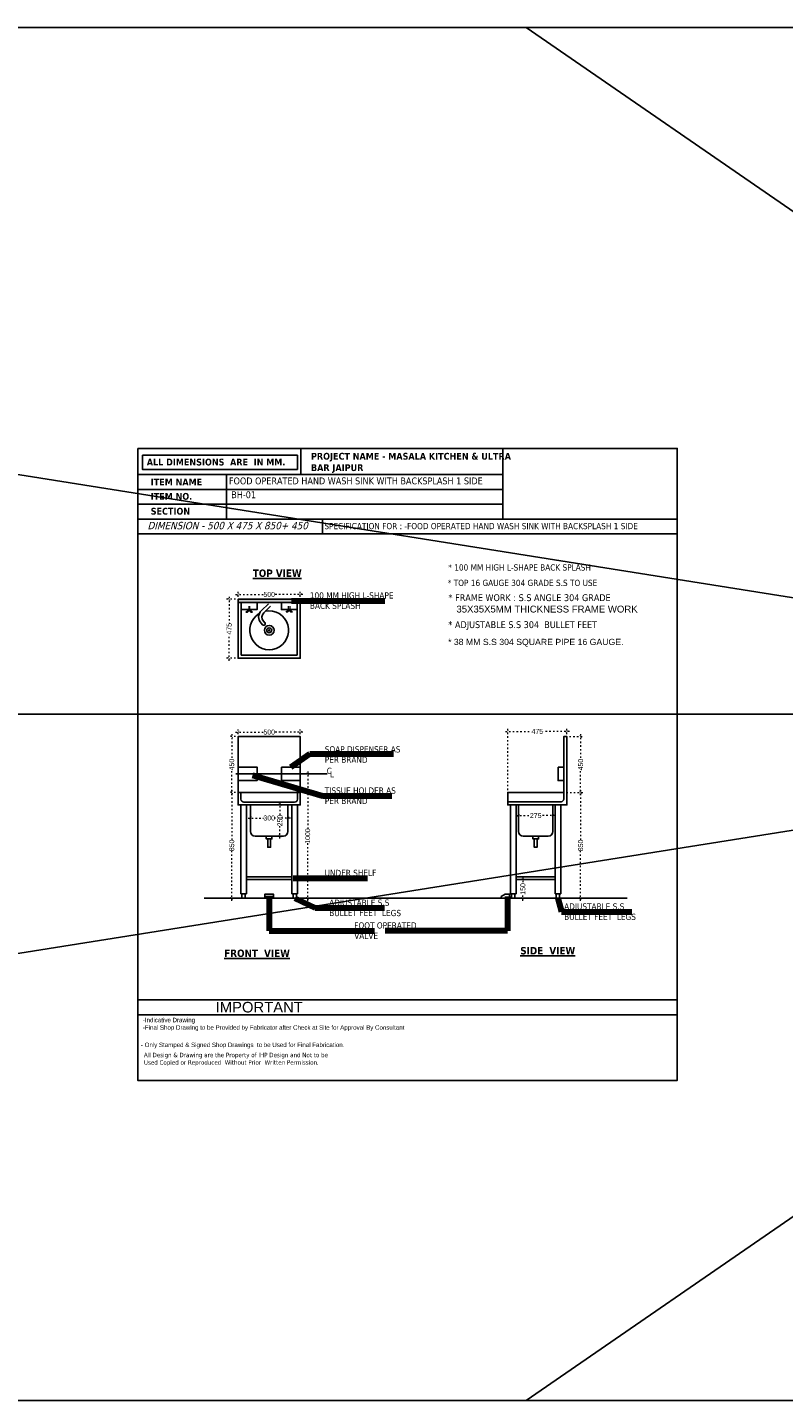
# Model space of a CAD drawing. Header units: millimetres. Extents: x 508219 to 745096, y 311341 to 352167.
# Tile 27 of 45: x 560835 to 566909, y 311341 to 322382. Entities that reach past the tile are written whole.
import ezdxf

# ---------------------------------------------------------------- set-up
doc = ezdxf.new("R2010")
doc.units = ezdxf.units.MM
doc.header["$PDMODE"] = 34
doc.linetypes.add('ACAD_ISO03W100', pattern=[30, 12, -18])
doc.linetypes.add('DASH', pattern=[0.35, 0.25, -0.1])
doc.layers.get('0').update_dxf_attribs({"color": 252})
doc.layers.add('EQUIPMENT', color=103, linetype='Continuous')
doc.styles.get("Standard").update_dxf_attribs({"font": 'arial.ttf'})
doc.styles.add('style1', font='txt.shx')
doc.dimstyles.new('ISO-25', dxfattribs={"dimtxt": 40, "dimasz": 20, "dimexe": 20, "dimexo": 20, "dimtad": 0, "dimdec": 0, "dimdsep": 46, "dimtxsty": 'Standard', "dimblk": 'ARCHTICK', "dimcen": 2.5, "dimdle": 20, "dimadec": 0, "dimazin": 0, "dimtfac": 1, "dimtdec": 0, "dimtmove": 0, "dimatfit": 3, "dimfxl": 0, "dimlwd": 5, "dimlwe": 5, "dimarcsym": 0})
doc.dimstyles.get("Standard").update_dxf_attribs({"dimtxt": 0.18, "dimasz": 0.18, "dimexe": 0.18, "dimexo": 0.0625, "dimgap": 0.09, "dimtad": 0, "dimtih": 1, "dimtoh": 1, "dimdec": 4, "dimzin": 0, "dimdsep": 46, "dimtxsty": 'Standard', "dimcen": 0.09, "dimadec": 0, "dimazin": 0, "dimtfac": 1, "dimtdec": 4, "dimtofl": 0, "dimtmove": 0, "dimatfit": 3, "dimfxl": 0, "dimtolj": 1, "dimtzin": 0, "dimarcsym": 0})

# ---------------------------------------------------------------- blocks, each defined once
blk = doc.blocks.new('_ArchTick')
at = {"color": 0, "linetype": 'ByBlock', "const_width": 0.15}
blk.add_lwpolyline([(-0.5, -0.5), (0.5, 0.5)], dxfattribs=at)
blk = doc.blocks.new('*D56')
at = {"color": 0, "linetype": 'ACAD_ISO03W100', "lineweight": 5, "transparency": 16777216}
for p, q in [((564781, 316110), (564781, 316025)), ((565055, 316110), (565055, 316025)), ((564761, 316045), (564873, 316045)), ((565075, 316045), (564963, 316045))]:
    blk.add_line(p, q, dxfattribs=at)
at = {"layer": 'DEFPOINTS', "color": 0, "transparency": 16777216}
for p in [(564781, 316130), (565055, 316130), (565055, 316045)]:
    blk.add_point(p, dxfattribs=at)
at = {"color": 0, "lineweight": 5, "transparency": 16777216, "xscale": 20, "yscale": 20, "zscale": 20, "rotation": 180}
blk.add_blockref('_ArchTick', (564781, 316045), dxfattribs=at)
at = {"color": 0, "lineweight": 5, "transparency": 16777216, "xscale": 20, "yscale": 20, "zscale": 20}
blk.add_blockref('_ArchTick', (565055, 316045), dxfattribs=at)
at = {"color": 0, "transparency": 16777216, "insert": (564918, 316045), "char_height": 40, "attachment_point": 5}
blk.add_mtext('275', dxfattribs=at)
blk = doc.blocks.new('*D57')
at = {"color": 0, "linetype": 'ACAD_ISO03W100', "lineweight": 5, "transparency": 16777216}
for p, q in [((562607, 316025), (562732, 316025)), ((562627, 316044), (562627, 316045)), ((562947, 316025), (562822, 316025)), ((562927, 316044), (562927, 316045))]:
    blk.add_line(p, q, dxfattribs=at)
at = {"layer": 'DEFPOINTS', "color": 0, "transparency": 16777216}
for p in [(562627, 316024), (562927, 316025), (562927, 316024)]:
    blk.add_point(p, dxfattribs=at)
at = {"color": 0, "lineweight": 5, "transparency": 16777216, "xscale": 20, "yscale": 20, "zscale": 20, "rotation": 180}
blk.add_blockref('_ArchTick', (562627, 316025), dxfattribs=at)
at = {"color": 0, "lineweight": 5, "transparency": 16777216, "xscale": 20, "yscale": 20, "zscale": 20}
blk.add_blockref('_ArchTick', (562927, 316025), dxfattribs=at)
at = {"color": 0, "transparency": 16777216, "insert": (562777, 316025), "char_height": 40, "attachment_point": 5}
blk.add_mtext('300', dxfattribs=at)
blk = doc.blocks.new('*D58')
at = {"color": 0, "linetype": 'ACAD_ISO03W100', "lineweight": 5, "transparency": 16777216}
for p, q in [((562819, 316131), (562883, 316131)), ((562863, 316151), (562863, 316050)), ((562819, 315880), (562883, 315880)), ((562863, 315860), (562863, 315960))]:
    blk.add_line(p, q, dxfattribs=at)
at = {"layer": 'DEFPOINTS', "color": 0, "transparency": 16777216}
for p in [(562799, 316131), (562863, 316131), (562799, 315880)]:
    blk.add_point(p, dxfattribs=at)
at = {"color": 0, "lineweight": 5, "transparency": 16777216, "xscale": 20, "yscale": 20, "zscale": 20}
for p, rotation in [((562863, 316131), 90), ((562863, 315880), 270)]:
    blk.add_blockref('_ArchTick', p, dxfattribs=dict(at, rotation=rotation))
at = {"color": 0, "transparency": 16777216, "insert": (562863, 316005), "char_height": 40, "attachment_point": 5, "rotation": 90}
blk.add_mtext('250', dxfattribs=at)
blk = doc.blocks.new('*D59')
at = {"color": 0, "linetype": 'ACAD_ISO03W100', "lineweight": 5, "transparency": 16777216}
for p, q in [((562507, 316230), (562456, 316230)), ((562476, 316250), (562476, 315850)), ((562476, 315360), (562476, 315760)), ((562551, 315380), (562456, 315380))]:
    blk.add_line(p, q, dxfattribs=at)
at = {"layer": 'DEFPOINTS', "color": 0, "transparency": 16777216}
for p in [(562527, 316230), (562476, 315380), (562571, 315380)]:
    blk.add_point(p, dxfattribs=at)
at = {"color": 0, "lineweight": 5, "transparency": 16777216, "xscale": 20, "yscale": 20, "zscale": 20}
for p, rotation in [((562476, 316230), 90), ((562476, 315380), 270)]:
    blk.add_blockref('_ArchTick', p, dxfattribs=dict(at, rotation=rotation))
at = {"color": 0, "transparency": 16777216, "insert": (562476, 315805), "char_height": 40, "attachment_point": 5, "rotation": 90}
blk.add_mtext('850', dxfattribs=at)
blk = doc.blocks.new('*D60')
at = {"color": 0, "linetype": 'ACAD_ISO03W100', "lineweight": 5, "transparency": 16777216}
for p, q in [((564674, 316721), (564885, 316721)), ((564694, 316250), (564694, 316741)), ((565189, 316721), (564977, 316721)), ((565169, 316700), (565169, 316741))]:
    blk.add_line(p, q, dxfattribs=at)
at = {"layer": 'DEFPOINTS', "color": 0, "transparency": 16777216}
for p in [(565169, 316721), (565169, 316680), (564694, 316230)]:
    blk.add_point(p, dxfattribs=at)
at = {"color": 0, "lineweight": 5, "transparency": 16777216, "xscale": 20, "yscale": 20, "zscale": 20, "rotation": 180}
blk.add_blockref('_ArchTick', (564694, 316721), dxfattribs=at)
at = {"color": 0, "lineweight": 5, "transparency": 16777216, "xscale": 20, "yscale": 20, "zscale": 20}
blk.add_blockref('_ArchTick', (565169, 316721), dxfattribs=at)
at = {"color": 0, "transparency": 16777216, "insert": (564931, 316721), "char_height": 40, "attachment_point": 5}
blk.add_mtext('475', dxfattribs=at)
blk = doc.blocks.new('*D61')
at = {"color": 0, "linetype": 'ACAD_ISO03W100', "lineweight": 5, "transparency": 16777216}
for p, q in [((564815, 315550), (564815, 315498)), ((564781, 315530), (564835, 315530)), ((564758, 315380), (564835, 315380)), ((564815, 315360), (564815, 315412))]:
    blk.add_line(p, q, dxfattribs=at)
at = {"layer": 'DEFPOINTS', "color": 0, "transparency": 16777216}
for p in [(564761, 315530), (564815, 315530), (564738, 315380)]:
    blk.add_point(p, dxfattribs=at)
at = {"color": 0, "lineweight": 5, "transparency": 16777216, "xscale": 20, "yscale": 20, "zscale": 20}
for p, rotation in [((564815, 315530), 90), ((564815, 315380), 270)]:
    blk.add_blockref('_ArchTick', p, dxfattribs=dict(at, rotation=rotation))
at = {"color": 0, "transparency": 16777216, "insert": (564815, 315455), "char_height": 40, "attachment_point": 5, "rotation": 90}
blk.add_mtext('150', dxfattribs=at)
blk = doc.blocks.new('A$C34441359')
at = {"layer": 'EQUIPMENT'}
h = blk.add_hatch(color=256, dxfattribs=at)
h.dxf.hatch_style = 1
h.paths.add_polyline_path([(-474, 0), (-500, 0), (-500, -500), (-474, -500)])
at = {"layer": 'EQUIPMENT', "lineweight": 5}
for p, q in [((-443, -85), (-416, -85)), ((-416, -94), (-443, -94)), ((-416, -85), (-395, -63)), ((-395, -115), (-416, -94)), ((-395, -75), (-408, -89)), ((-408, -89), (-395, -103)), ((-395, -63), (-395, -75)), ((-395, -103), (-395, -115)), ((-416, -406), (-443, -406)), ((-443, -415), (-416, -415)), ((-395, -384), (-416, -406)), ((-416, -415), (-395, -437)), ((-408, -411), (-395, -397)), ((-395, -424), (-408, -411)), ((-395, -397), (-395, -384)), ((-395, -437), (-395, -424))]:
    blk.add_line(p, q, dxfattribs=at)
at = {"layer": 'EQUIPMENT'}
for p, q in [((-462, -257), (-409, -312)), ((-443, -239), (-390, -294)), ((-324, -296), (-311, -285)), ((-306, -315), (-294, -304))]:
    blk.add_line(p, q, dxfattribs=at)
for points in [[(-500, -500), (-500, 0), (-25, 0), (-25, -500)], [(-474, 0), (-500, 0), (-500, -500), (-474, -500)], [(-474, -474), (-474, -26), (-51, -26), (-51, -474)], [(-474, -152), (-474, -26), (-416, -26), (-416, -152)], [(-474, -347), (-474, -474), (-416, -474), (-416, -347)]]:
    blk.add_lwpolyline(points, close=True, dxfattribs=at)
at = {"layer": 'EQUIPMENT', "linetype": 'ByBlock', "lineweight": -2, "ltscale": 0.25}
for radius in [39, 19.8, 5.16]:
    blk.add_circle((-250, -250), radius, dxfattribs=at)
at = {"layer": 'EQUIPMENT'}
for centre, radius, start, end in [((-250, -250), 156, 210.7693, 191.598), ((-356, -262), 72.8, 223.263, 313.263), ((-356, -262), 46.8, 223.263, 313.263), ((-303, -294), 13, 313.263, 133.263)]:
    blk.add_arc(centre, radius, start, end, dxfattribs=at)
blk = doc.blocks.new('*D62')
at = {"color": 0, "linetype": 'ACAD_ISO03W100', "lineweight": 5, "transparency": 16777216}
for p, q in [((562507, 317784), (562435, 317784)), ((562455, 317804), (562455, 317593)), ((562455, 317290), (562455, 317501)), ((562507, 317310), (562435, 317310))]:
    blk.add_line(p, q, dxfattribs=at)
at = {"layer": 'DEFPOINTS', "color": 0, "transparency": 16777216}
for p in [(562527, 317784), (562455, 317310), (562527, 317310)]:
    blk.add_point(p, dxfattribs=at)
at = {"color": 0, "lineweight": 5, "transparency": 16777216, "xscale": 20, "yscale": 20, "zscale": 20}
for p, rotation in [((562455, 317784), 90), ((562455, 317310), 270)]:
    blk.add_blockref('_ArchTick', p, dxfattribs=dict(at, rotation=rotation))
at = {"color": 0, "transparency": 16777216, "insert": (562455, 317547), "char_height": 40, "attachment_point": 5, "rotation": 90}
blk.add_mtext('475', dxfattribs=at)
blk = doc.blocks.new('*D63')
at = {"color": 0, "linetype": 'ACAD_ISO03W100', "lineweight": 5, "transparency": 16777216}
for p, q in [((562507, 317823), (562732, 317823)), ((562527, 317804), (562527, 317843)), ((563047, 317823), (562822, 317823)), ((563027, 317804), (563027, 317843))]:
    blk.add_line(p, q, dxfattribs=at)
at = {"layer": 'DEFPOINTS', "color": 0, "transparency": 16777216}
for p in [(562527, 317784), (563027, 317823), (563027, 317784)]:
    blk.add_point(p, dxfattribs=at)
at = {"color": 0, "lineweight": 5, "transparency": 16777216, "xscale": 20, "yscale": 20, "zscale": 20, "rotation": 180}
blk.add_blockref('_ArchTick', (562527, 317823), dxfattribs=at)
at = {"color": 0, "lineweight": 5, "transparency": 16777216, "xscale": 20, "yscale": 20, "zscale": 20}
blk.add_blockref('_ArchTick', (563027, 317823), dxfattribs=at)
at = {"color": 0, "transparency": 16777216, "insert": (562777, 317823), "char_height": 40, "attachment_point": 5}
blk.add_mtext('500', dxfattribs=at)
blk = doc.blocks.new('*D64')
at = {"color": 0, "linetype": 'ACAD_ISO03W100', "lineweight": 5, "transparency": 16777216}
for p, q in [((565164, 316230), (565299, 316230)), ((565279, 316250), (565279, 315850)), ((565279, 315360), (565279, 315760)), ((565116, 315380), (565299, 315380))]:
    blk.add_line(p, q, dxfattribs=at)
at = {"layer": 'DEFPOINTS', "color": 0, "transparency": 16777216}
for p in [(565144, 316230), (565279, 316230), (565096, 315380)]:
    blk.add_point(p, dxfattribs=at)
at = {"color": 0, "lineweight": 5, "transparency": 16777216, "xscale": 20, "yscale": 20, "zscale": 20}
for p, rotation in [((565279, 316230), 90), ((565279, 315380), 270)]:
    blk.add_blockref('_ArchTick', p, dxfattribs=dict(at, rotation=rotation))
at = {"color": 0, "transparency": 16777216, "insert": (565279, 315805), "char_height": 40, "attachment_point": 5, "rotation": 90}
blk.add_mtext('850', dxfattribs=at)
blk = doc.blocks.new('*D65')
at = {"color": 0, "linetype": 'ACAD_ISO03W100', "lineweight": 5, "transparency": 16777216}
for p, q in [((565189, 316680), (565299, 316680)), ((565279, 316700), (565279, 316501)), ((565279, 316210), (565279, 316410)), ((565164, 316230), (565299, 316230))]:
    blk.add_line(p, q, dxfattribs=at)
at = {"layer": 'DEFPOINTS', "color": 0, "transparency": 16777216}
for p in [(565169, 316680), (565279, 316680), (565144, 316230)]:
    blk.add_point(p, dxfattribs=at)
at = {"color": 0, "lineweight": 5, "transparency": 16777216, "xscale": 20, "yscale": 20, "zscale": 20}
for p, rotation in [((565279, 316680), 90), ((565279, 316230), 270)]:
    blk.add_blockref('_ArchTick', p, dxfattribs=dict(at, rotation=rotation))
at = {"color": 0, "transparency": 16777216, "insert": (565279, 316455), "char_height": 40, "attachment_point": 5, "rotation": 90}
blk.add_mtext('450', dxfattribs=at)
blk = doc.blocks.new('*D66')
at = {"color": 0, "linetype": 'ACAD_ISO03W100', "lineweight": 5, "transparency": 16777216}
for p, q in [((562507, 316680), (562456, 316680)), ((562476, 316700), (562476, 316501)), ((562476, 316210), (562476, 316410)), ((562507, 316230), (562456, 316230))]:
    blk.add_line(p, q, dxfattribs=at)
at = {"layer": 'DEFPOINTS', "color": 0, "transparency": 16777216}
for p in [(562476, 316680), (562527, 316680), (562527, 316230)]:
    blk.add_point(p, dxfattribs=at)
at = {"color": 0, "lineweight": 5, "transparency": 16777216, "xscale": 20, "yscale": 20, "zscale": 20}
for p, rotation in [((562476, 316680), 90), ((562476, 316230), 270)]:
    blk.add_blockref('_ArchTick', p, dxfattribs=dict(at, rotation=rotation))
at = {"color": 0, "transparency": 16777216, "insert": (562476, 316455), "char_height": 40, "attachment_point": 5, "rotation": 90}
blk.add_mtext('450', dxfattribs=at)
blk = doc.blocks.new('*D67')
at = {"color": 0, "linetype": 'ACAD_ISO03W100', "lineweight": 5, "transparency": 16777216}
for p, q in [((562507, 316716), (562732, 316716)), ((562527, 316700), (562527, 316736)), ((563047, 316716), (562822, 316716)), ((563027, 316700), (563027, 316736))]:
    blk.add_line(p, q, dxfattribs=at)
at = {"layer": 'DEFPOINTS', "color": 0, "transparency": 16777216}
for p in [(562527, 316680), (563027, 316716), (563027, 316680)]:
    blk.add_point(p, dxfattribs=at)
at = {"color": 0, "lineweight": 5, "transparency": 16777216, "xscale": 20, "yscale": 20, "zscale": 20, "rotation": 180}
blk.add_blockref('_ArchTick', (562527, 316716), dxfattribs=at)
at = {"color": 0, "lineweight": 5, "transparency": 16777216, "xscale": 20, "yscale": 20, "zscale": 20}
blk.add_blockref('_ArchTick', (563027, 316716), dxfattribs=at)
at = {"color": 0, "transparency": 16777216, "insert": (562777, 316716), "char_height": 40, "attachment_point": 5}
blk.add_mtext('500', dxfattribs=at)
blk = doc.blocks.new('*D152')
at = {"color": 0, "linetype": 'ACAD_ISO03W100', "lineweight": 5, "transparency": 16777216}
for p, q in [((563047, 316380), (563106, 316380)), ((563086, 316400), (563086, 315938)), ((563086, 315360), (563086, 315822))]:
    blk.add_line(p, q, dxfattribs=at)
at = {"layer": 'DEFPOINTS', "color": 0, "transparency": 16777216}
for p in [(563027, 316380), (563086, 315380), (563086, 315380)]:
    blk.add_point(p, dxfattribs=at)
at = {"color": 0, "lineweight": 5, "transparency": 16777216, "xscale": 20, "yscale": 20, "zscale": 20}
for p, rotation in [((563086, 316380), 90), ((563086, 315380), 270)]:
    blk.add_blockref('_ArchTick', p, dxfattribs=dict(at, rotation=rotation))
at = {"color": 0, "transparency": 16777216, "insert": (563086, 315880), "char_height": 40, "attachment_point": 5, "rotation": 90}
blk.add_mtext('1000', dxfattribs=at)

msp = doc.modelspace()

# ---------------------------------------------------------------- linework, layer by layer
at = {"ltscale": 0.5}
for p, q in [((607474.49995, 322381.82031), (538207.01192, 311341.10468)), ((538207.01192, 322381.82031), (607474.49995, 311341.10468)), ((564840.58701, 322381.82031), (572840.75593, 316861.46249)), ((607474.49995, 316861.46249), (538207.01192, 316861.46249)), ((564840.58701, 311341.10468), (572840.75593, 316861.46249))]:
    msp.add_line(p, q, dxfattribs=at)
at = {"color": 5, "linetype": 'ByBlock'}
for p, q in [((562432.75019, 318786.50079), (562432.75019, 318428.60334)), ((566054.50862, 314561.87226), (561721.43007, 314561.87226)), ((563032.02518, 314442.57311), (561721.43075, 314442.57311))]:
    msp.add_line(p, q, dxfattribs=at)
at = {"color": 6, "linetype": 'ByBlock'}
for p, q in [((563204.32573, 318429.22495), (563204.32573, 318309.9258)), ((562549.99236, 316230.2501), (562549.99236, 316176.0001)), ((563004.24288, 316230.2501), (563004.24288, 316176.0001)), ((562549.99236, 316130.5001), (562549.99236, 315414.5901)), ((562572.74236, 316153.2501), (562981.49288, 316153.2501)), ((562595.49236, 316130.5001), (562595.49236, 315414.5901)), ((562627.11762, 316130.5001), (562627.11762, 315916.5101)), ((562927.11791, 315916.51231), (562927.11762, 316130.5001)), ((562958.74288, 316130.5001), (562958.74288, 315414.5901)), ((563004.24288, 316130.5001), (563004.24288, 315414.5901)), ((564693.74569, 316155.2724), (565124.66238, 316155.56983)), ((564716.28667, 316130.48551), (564716.28667, 315414.25345)), ((564761.36864, 316130.48551), (564761.36864, 315414.25345)), ((564780.70549, 316130.48551), (564780.70549, 315916.07568)), ((565055.27926, 315916.07568), (565055.27926, 316130.48551)), ((565074.00318, 316130.48551), (565074.00318, 315414.2724)), ((565119.08514, 316130.48551), (565119.08514, 315414.2724)), ((562663.51762, 315880.1101), (562890.7182, 315880.11231)), ((564816.77106, 315880.0101), (565019.21369, 315880.0101)), ((562549.99236, 315414.5901), (562595.49236, 315414.5901)), ((562557.33968, 315414.5901), (562557.33968, 315389.1101)), ((562566.43968, 315380.0101), (562575.53968, 315380.0101)), ((562584.63968, 315414.5901), (562584.63968, 315389.1101)), ((562741.92124, 315393.97476), (562810.314, 315393.97476)), ((563004.24288, 315414.5901), (562958.74288, 315414.5901)), ((562969.59557, 315414.5901), (562969.59557, 315389.1101)), ((562987.79557, 315380.0101), (562978.69557, 315380.0101)), ((562996.89557, 315414.5901), (562996.89557, 315389.1101)), ((564674.37016, 315385.53302), (564674.37016, 315381.5888)), ((564682.65859, 315385.53302), (564682.65859, 315381.5888)), ((564705.13308, 315411.7477), (564705.70094, 315411.7477)), ((564705.41701, 315412.03163), (564705.41701, 315411.46377)), ((564716.28667, 315414.25345), (564761.36864, 315414.25345)), ((564724.27818, 315414.25345), (564724.27818, 315389.00755)), ((564733.29458, 315379.99116), (564742.31097, 315379.99116)), ((564751.32736, 315414.25345), (564751.32736, 315389.00755)), ((565074.00318, 315414.2724), (565119.08514, 315414.2724)), ((565082.34254, 315414.2724), (565082.34254, 315389.0265)), ((565091.35894, 315380.0101), (565100.37533, 315380.0101)), ((565109.39172, 315414.2724), (565109.39172, 315389.0265))]:
    msp.add_line(p, q, dxfattribs=at)
at = {"ltscale": 0.5}
msp.add_lwpolyline([(538207.01192, 322381.82031), (607474.49995, 322381.82031), (607474.49995, 311341.10468), (538207.01192, 311341.10468)], close=True, dxfattribs=at)
at = {"color": 6, "linetype": 'ByBlock'}
for points in [[(561721.4294, 318997.25809), (566054.50862, 318997.25809), (566054.50862, 313915.51315), (561721.4294, 313915.51315)], [(562527.24236, 316434.2077), (562679.70543, 316434.2077), (562679.70543, 316325.81251), (562527.24236, 316325.81251)], [(562874.52981, 316434.2077), (563026.99288, 316434.2077), (563026.99288, 316325.81251), (562874.52981, 316325.81251)], [(565098.32881, 316434.02231), (565143.74569, 316434.02231), (565143.74569, 316325.87533), (565098.32881, 316325.87533)], [(562798.98903, 315880.11121), (562798.98903, 315857.36121), (562753.48903, 315857.36121), (562753.48903, 315880.11121)], [(564940.53336, 315880.0101), (564940.53336, 315857.46912), (564895.45139, 315857.46912), (564895.45139, 315880.0101)], [(562764.86403, 315857.36121), (562787.61403, 315857.36121), (562787.61403, 315790.11121), (562764.86403, 315790.11121)], [(564906.72188, 315857.46912), (564929.26287, 315857.46912), (564929.26287, 315789.84617), (564906.72188, 315789.84617)], [(562741.92124, 315380.0101), (562810.314, 315380.0101), (562810.314, 315413.63302), (562741.92124, 315413.63302)]]:
    msp.add_lwpolyline(points, close=True, dxfattribs=at)
for points in [[(564654.99379, 318997.25703), (564654.99379, 318548.5241), (561721.4294, 318548.5241)], [(563032.02652, 318787.1224), (563032.02652, 318997.25703), (564654.99379, 318997.25703)], [(561721.4294, 318787.1224), (564654.99379, 318787.1224)], [(564654.99379, 318667.82325), (561721.4294, 318667.82325)], [(561721.4294, 318429.22495), (566054.50997, 318429.22495), (566054.50997, 318309.9258), (561721.4294, 318309.9258)], [(562527.24236, 316230.2501), (562527.24236, 316680.2501), (563026.99288, 316680.2501), (563026.99288, 316230.2501)], [(565143.74569, 316175.1474), (565143.74569, 316680.2724), (565168.74569, 316680.2724), (565168.74569, 316130.48551), (564693.74569, 316130.48551), (564693.74569, 316230.2724), (565143.74569, 316230.2724)], [(562527.24236, 316230.2501), (562527.24236, 316130.5001), (563026.99288, 316130.5001), (563026.99288, 316230.2501)], [(562527.24236, 316230.2501), (563026.99288, 316230.2501)], [(562956.74288, 315530.5101), (562595.49236, 315530.5101), (562595.49236, 315553.2601), (562956.74288, 315553.2601)], [(564761.36864, 315552.79699), (565074.00318, 315552.79699)], [(565074.00318, 315530.01606), (564761.36864, 315530.01606)], [(562254.96644, 315380.0101), (565652.56939, 315380.0101)], [(564707.62768, 315380.0101), (564707.62768, 315413.63302), (564672.02365, 315413.63302), (564639.43475, 315393.97476), (564639.43475, 315380.0101), (564707.62768, 315380.0101)], [(564639.43475, 315381.5888), (564707.62768, 315381.5888)]]:
    msp.add_lwpolyline(points, dxfattribs=at)
at = {"color": 5, "linetype": 'ByBlock'}
for points in [[(561721.4294, 318996.63647), (566054.50862, 318996.63647), (566054.50862, 313914.89153), (561721.4294, 313914.89153)], [(561721.4294, 318996.63647), (566054.50862, 318996.63647), (566054.50862, 313914.89153), (561721.4294, 313914.89153)], [(561721.4294, 318996.63647), (566054.50862, 318996.63647), (566054.50862, 313914.89153), (561721.4294, 313914.89153)], [(561721.4294, 318996.63647), (566054.50862, 318996.63647), (566054.50862, 313914.89153), (561721.4294, 313914.89153)], [(561721.4294, 318996.63647), (566054.50862, 318996.63647), (566054.50862, 313914.89153), (561721.4294, 313914.89153)], [(566054.50862, 318996.63541), (564654.99379, 318996.63541), (564654.99379, 318428.60265), (566054.50862, 318428.60265)], [(563003.11689, 318826.29005), (561760.00371, 318826.29005), (561760.00371, 318942.48218), (563003.11689, 318942.48218)], [(561721.4294, 318786.50079), (564654.99379, 318786.50079), (564654.99379, 318667.20164), (561721.4294, 318667.20164)], [(561721.4294, 318667.20164), (564654.99379, 318667.20164), (564654.99379, 318547.90249), (561721.4294, 318547.90249)], [(561721.4294, 318428.60334), (566054.50997, 318428.60334), (566054.50997, 318309.30419), (561721.4294, 318309.30419)], [(561721.43075, 314561.87226), (566054.50862, 314561.87226), (566054.50862, 314442.57311), (561721.43075, 314442.57311)]]:
    msp.add_lwpolyline(points, close=True, dxfattribs=at)
at = {"color": 6, "linetype": 'DASH'}
msp.add_lwpolyline([(562507.63329, 316380.0101), (563241.86365, 316380.0101)], dxfattribs=at)
at = {"color": 6, "linetype": 'ByBlock'}
msp.add_lwpolyline([(564707.02768, 315380.6101), (564707.02768, 315412.73302, 0.4142135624), (564706.72768, 315413.03302), (564672.14429, 315413.03302), (564640.03475, 315393.57565), (564640.03475, 315380.6101)], format="xyb", close=True, dxfattribs=at)
for centre, radius in [((564678.51438, 315385.53302), 3.94422), ((564705.41701, 315411.7477), 0.28393)]:
    msp.add_circle(centre, radius, dxfattribs=at)
for centre, radius, start, end in [((562572.74236, 316176.0001), 22.75, 180, 270), ((562981.49288, 316176.0001), 22.75, 270, 0), ((565120.99569, 316178.0224), 22.75, 270, 0), ((562663.51762, 315916.5101), 36.4, 180, 270), ((562890.71791, 315916.51231), 36.4, 270, 0), ((564816.77106, 315916.07568), 36.06557, 180, 270), ((565019.21369, 315916.07568), 36.06557, 270, 0), ((562566.43968, 315389.1101), 9.1, 180, 270), ((562575.53968, 315389.1101), 9.1, 270, 0), ((562978.69557, 315389.1101), 9.1, 180, 270), ((562987.79557, 315389.1101), 9.1, 270, 0), ((564678.51438, 315385.53302), 4.14422, 0, 180), ((564733.29458, 315389.00755), 9.01639, 180, 270), ((564742.31097, 315389.00755), 9.01639, 270, 0), ((565091.35894, 315389.0265), 9.01639, 180, 270), ((565100.37533, 315389.0265), 9.01639, 270, 0)]:
    msp.add_arc(centre, radius, start, end, dxfattribs=at)

# ---------------------------------------------------------------- block references
at = {"layer": 'EQUIPMENT', "rotation": 270}
msp.add_blockref('A$C34441359', (563026.99288, 317284.55205), dxfattribs=at)

# ---------------------------------------------------------------- texts
at = {"color": 5, "linetype": 'ByBlock', "attachment_point": 1, "style": 'style1'}
for s, insert, char_height, width in [('{\\fTahoma|b1|i0|c0|p34;ALL DIMENSIONS  ARE  IN MM.}', (561793.48226, 318914.63082), 55, 1687.9906964), ('{\\fTahoma|b1|i0|c0|p34;PROJECT NAME - MASALA KITCHEN & ULTRA BAR JAIPUR }', (563112.49551, 318961.43604), 55, 1687.9906964), ('{\\fTahoma|b1|i0|c0|p34;ITEM NAME}', (561824.98341, 318754.40904), 55, 1687.9906964), ('{\\fTahoma|b1|i0|c0|p34;ITEM NO. }', (561824.98341, 318638.98553), 55, 1687.9906964), ('{\\fTahoma|b1|i0|c0|p34;SECTION }', (561824.98341, 318519.46023), 55, 1687.9906964), ('{\\fTechnic|b0|i0|c2|p2;-Indicative Drawing\\P-Final Shop Drawing to be Provided by Fabricator after Check at Site for Approval By Consultant}', (561761.99993, 314418.75765), 36, 1767.0827901), ('{\\fTahoma|b0|i0|c0|p34;\\H1.44x;All Design & Drawing are the Property of IHP Design and Not to be Used Copied or Reproduced  Without Prior  Written Permission\\fTahoma|b1|i0|c0|p34;\\H0.69444x;. }', (561770.42608, 314137.58642), 25, 1481.3261794)]:
    msp.add_mtext(s, dxfattribs=dict(at, insert=insert, char_height=char_height, width=width))
at = {"color": 6, "linetype": 'ByBlock', "style": 'style1'}
for s, insert, char_height, width, attachment_point in [('{\\fTahoma|b0|i0|c0|p34;FOOD OPERATED HAND WASH SINK WITH BACKSPLASH 1 SIDE}', (562453.2382, 318763.33666), 55, 2351.7029461, 1), ('{\\fTahoma|b0|i1|c0|p34;DIMENSION - 500 X 475 X 850+ 450 }', (561798.87301, 318406.56676), 60, 1753.9758632, 1), ('{\\fTahoma|b0|i0|c0|p34;SPECIFICATION FOR : -FOOD OPERATED HAND WASH SINK WITH BACKSPLASH 1 SIDE}', (563220.09679, 318397.56676), 50, 3378.6553472, 1), ('{\\fTahoma|b1|i0|c0|p34;\\LTOP VIEW}', (563037.62196, 318023.58986), 60, 1038.1836391, 3), ('{\\fTahoma|b0|i0|c0|p34;* 100 MM HIGH L-SHAPE BACK SPLASH}', (564215.42109, 318064.96359), 50, 1528.9850485, 1), ('{\\fTahoma|b0|i0|c0|p34;* TOP 16 GAUGE 304 GRADE S.S TO USE}', (564211.25763, 317940.80346), 50, 1528.9850485, 1), ('{\\fTahoma|b0|i0|c0|p34;* FRAME WORK : S.S ANGLE 304 GRADE\\P\\fArial|b0|i0|c0|p34;   35X35X5MM THICKNESS FRAME WORK}', (564217.06142, 317824.21546), 55, 1687.9906964, 1), ('{\\fTahoma|b0|i0|c0|p34;* ADJUSTABLE S.S 304  BULLET FEET }', (564216.23548, 317607.39696), 55, 1687.9906964, 1), ('{\\fTahoma|b0|i0|c0|p34;SOAP DISPENSER AS\\PPER BRAND}', (563223.15556, 316602.30813), 50, 850.4920856, 1), ('{\\fTahoma|b0|i0|c0|p34;C}', (563239.02131, 316429.17744), 50, 989.881655, 1), ('{\\fTahoma|b0|i0|c0|p34;L}', (563264.95575, 316400.94907), 50, 850.4920856, 1), ('{\\fTahoma|b0|i0|c0|p34;TISSUE HOLDER AS\\PPER BRAND}', (563223.15556, 316271.09498), 50, 850.4920856, 1), ('{\\fTahoma|b0|i0|c0|p34; UNDER SHELF }', (563203.26777, 315608.83264), 50, 850.4920856, 1), ('{\\fTahoma|b0|i0|c0|p34;ADJUSTABLE S.S \\PBULLET FEET  LEGS}', (563259.21224, 315369.53266), 50, 850.4920856, 1), ('{\\fTahoma|b0|i0|c0|p34;ADJUSTABLE S.S \\PBULLET FEET  LEGS}', (565146.33688, 315339.01654), 50, 850.4920856, 1), ('{\\fTahoma|b0|i0|c0|p34;FOOT OPERATED \\PVALVE}', (563460.28248, 315186.41496), 50, 850.4920856, 1), ('{\\fTahoma|b1|i0|c0|p34;\\LFRONT  VIEW}', (562943.13173, 314967.45474), 60, 1038.1836391, 3), ('{\\fTahoma|b1|i0|c0|p34;\\LSIDE  VIEW}', (565235.07312, 314988.1522), 60, 1038.1836391, 3)]:
    msp.add_mtext(s, dxfattribs=dict(at, insert=insert, char_height=char_height, width=width, attachment_point=attachment_point))
at = {"color": 6, "linetype": 'ByBlock', "attachment_point": 1}
for s, insert, char_height, width in [('{\\fTahoma|b0|i0|c0|p34;BH-01}', (562471.72703, 318651.93473), 55, 1157.9770221), ('{\\fTahoma|b0|i0|c0|p34;100 MM HIGH L-SHAPE BACK SPLASH }', (563103.85173, 317839.90856), 50, 831.2593476), ('* 38 MM S.S 304 SQUARE PIPE 16 GAUGE.', (564213.96916, 317465.90818), 50, 3529.6939045)]:
    msp.add_mtext(s, dxfattribs=dict(at, insert=insert, char_height=char_height, width=width))
at = {"color": 5, "linetype": 'ByBlock', "attachment_point": 1}
for s, insert, char_height, width in [('IMPORTANT', (562346.60306, 314546.59827), 85.16604, 1210.3048439), ('{\\fTechnic|b0|i0|c2|p2;- Only Stamped & Signed Shop Drawings  to be Used for Final Fabrication.}', (561746.06209, 314219.10603), 36, 1988.238406)]:
    msp.add_mtext(s, dxfattribs=dict(at, insert=insert, char_height=char_height, width=width))

# ---------------------------------------------------------------- dimensions: what is measured, and where the dimension line sits
at = {"color": 6}
for base, p1, p2, picture, middle in [((562455.11784, 317309.55205), (562527.24236, 317784.31505), (562527.24236, 317309.55205), '*D62', (562455.11784, 317546.93355)), ((562475.57564, 316680.2501), (562527.24236, 316230.2501), (562527.24236, 316680.2501), '*D66', (562475.57564, 316455.2501)), ((565278.82057, 316680.2724), (565143.74569, 316230.2724), (565168.74569, 316680.2724), '*D65', (565278.82057, 316455.2724)), ((563085.69587, 315380.0101), (563026.99288, 316380.0101), (563085.69587, 315380.0101), '*D152', (563085.69587, 315880.0101)), ((562475.57564, 315380.0101), (562527.24236, 316230.2501), (562570.98968, 315380.0101), '*D59', (562475.57564, 315805.1301)), ((565278.82057, 316230.2724), (565095.86713, 315380.0101), (565143.74569, 316230.2724), '*D64', (565278.82057, 315805.14125)), ((562863.36532, 316130.5001), (562798.98903, 315880.11142), (562798.98903, 316130.5001), '*D58', (562863.36532, 316005.30576)), ((564814.58184, 315530.01606), (564737.80277, 315379.99116), (564761.36864, 315530.01606), '*D61', (564814.58184, 315455.00361))]:
    dim = msp.add_linear_dim(base=base, p1=p1, p2=p2, angle=90, dimstyle='ISO-25', override={"dimtmove": 1}, dxfattribs=at)
    dim.commit()
    dim.dimension.update_dxf_attribs({"geometry": picture, "text_midpoint": middle})
for base, p1, p2, picture, middle in [((563026.99288, 317823.28382), (562527.24236, 317784.31505), (563026.99288, 317784.31505), '*D63', (562777.11762, 317823.28382)), ((563026.99288, 316715.62403), (562527.24236, 316680.2501), (563026.99288, 316680.2501), '*D67', (562777.11762, 316715.62403)), ((565168.74569, 316720.57023), (564693.74569, 316230.2724), (565168.74569, 316680.2724), '*D60', (564931.24569, 316720.57023)), ((565055.27926, 316045.2806), (564780.70549, 316130.48551), (565055.27926, 316130.48551), '*D56', (564917.99238, 316045.2806)), ((562927.11776, 316025.30583), (562627.11762, 316023.5051), (562927.11776, 316023.50621), '*D57', (562777.11769, 316025.30583))]:
    dim = msp.add_linear_dim(base=base, p1=p1, p2=p2, dimstyle='ISO-25', override={"dimtmove": 1}, dxfattribs=at)
    dim.commit()
    dim.dimension.update_dxf_attribs({"geometry": picture, "text_midpoint": middle})

# ---------------------------------------------------------------- leaders
at = {"color": 6, "linetype": 'ByBlock'}
for points, override in [([(562955.43778, 317771.23996), (563706.34674, 317771.23996)], {"dimasz": 25, "dimgap": 25, "dimtad": 0, "dimclrd": 6, "dimclre": 0, "dimfxl": 0, "dimfxlon": 1, "dimlwd": 65535, "dimarcsym": 1}), ([(562950.76135, 316434.2077), (563102.13542, 316542.30701), (563776.20569, 316542.30701)], {"dimasz": 25, "dimclrd": 6, "dimfxl": 0.2, "dimlwd": 65535, "dimarcsym": 1}), ([(562641.64431, 316369.11395), (563205.44659, 316204.71008), (563761.80902, 316204.71008)], {"dimasz": 25, "dimclrd": 6, "dimclre": 0, "dimfxl": 0.2, "dimlwd": 65535, "dimarcsym": 1}), ([(562968.90736, 315542.72337), (563566.52765, 315542.72337)], {"dimasz": 25, "dimclrd": 6, "dimclre": 0, "dimfxl": 0.2, "dimlwd": 65535, "dimarcsym": 1}), ([(562776.11762, 315393.97476), (562776.11762, 315118.86679), (563624.18319, 315118.86679)], {"dimasz": 25, "dimclrd": 6, "dimfxl": 0.2, "dimlwd": 65535, "dimarcsym": 1}), ([(562983.24557, 315380.0101), (563146.8446, 315303.14775), (563703.20702, 315303.14775)], {"dimasz": 25, "dimclrd": 6, "dimclre": 0, "dimfxl": 0.2, "dimlwd": 65535, "dimarcsym": 1}), ([(564691.75391, 315393.97476), (564691.75391, 315118.86679), (563709.81145, 315118.86679)], {"dimasz": 25, "dimclrd": 6, "dimfxl": 0.2, "dimlwd": 65535, "dimarcsym": 1}), ([(565095.86713, 315380.0101), (565125.88824, 315270.83725), (565690.76326, 315270.83725)], {"dimasz": 25, "dimclrd": 6, "dimclre": 0, "dimfxl": 0.2, "dimlwd": 65535, "dimarcsym": 1})]:
    msp.add_leader(points, dimstyle='Standard', override=override, dxfattribs=at)

doc.saveas('drawing.dxf')
